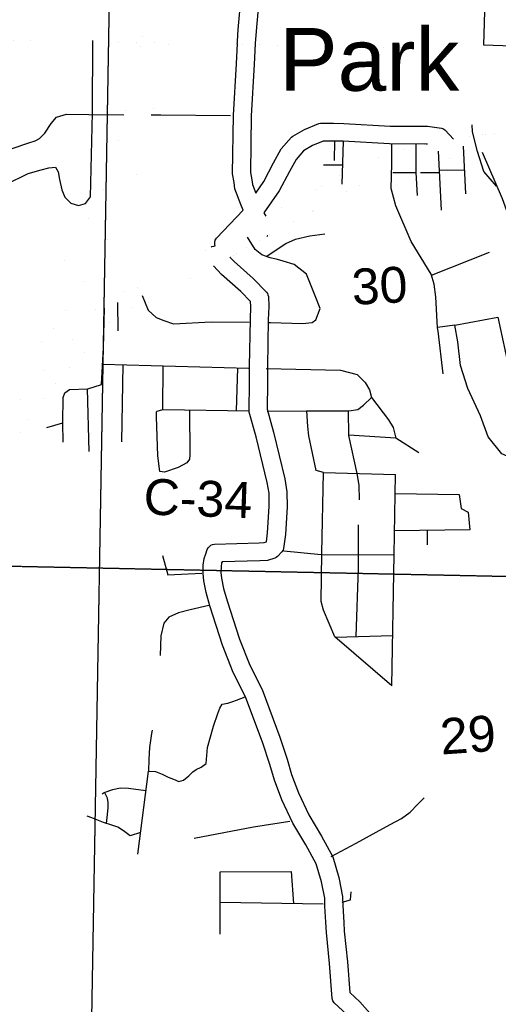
# Model space of a CAD drawing. Header units: feet. Extents: x -155 to 2562643, y -56 to 364810.
# Tile 43 of 121: x 2490327 to 2495666, y 254106 to 265086. Entities that reach past the tile are written whole.
import ezdxf
from ezdxf.enums import TextEntityAlignment as Align

# ---------------------------------------------------------------- set-up
doc = ezdxf.new("R2010")
doc.units = ezdxf.units.FT
doc.header["$MEASUREMENT"] = 0
for name, pattern in [('HIDDEN', [0.375, 0.25, -0.125]), ('HIDDEN2', [0.1875, 0.125, -0.0625]), ('water', [0])]:
    doc.linetypes.add(name, pattern=pattern)
for name, color, linetype in [('COUNTY-RD', 7, 'Continuous'), ('CR-TEXT', 7, 'Continuous'), ('INCORPORATED', 3, 'Continuous'), ('MTEXT', 2, 'Continuous'), ('SECTION', 8, 'HIDDEN2'), ('SECTION-TEXT', 8, 'Continuous'), ('STATE-RT', 2, 'Continuous'), ('STREET-RURAL', 14, 'Continuous'), ('TOWNSHIP', 9, 'HIDDEN'), ('WATERWAY', 14, 'water')]:
    doc.layers.add(name, color=color, linetype=linetype)
doc.styles.add('ARIAL', font='arial.ttf')

msp = doc.modelspace()

# ---------------------------------------------------------------- linework, layer by layer
at = {"layer": 'COUNTY-RD'}
for points in [[(2492462.9, 262550.68), (2492470.28, 262555.02), (2492491.76, 262561.84), (2492506.73, 262563.09), (2492503.28, 262574.8), (2492502.62, 262601.13), (2492508.8, 262626.72), (2492521.39, 262649.84), (2492818.2, 262961.82), (2492795.52, 263024.52), (2492726.76, 263200.76), (2492718.66, 263270.9), (2492702.2, 263367.14), (2492710.35, 264021.92), (2492743.55, 264595.42), (2492754.88, 264820.65), (2492754.67, 264821.75), (2492755.54, 264833.71), (2492756.15, 264845.8), (2492756.5, 264846.88), (2492765.85, 264975.2), (2492784.44, 265182.28)], [(2492984.08, 265169.29), (2492965.19, 264958.98), (2492955.19, 264821.66), (2492943.25, 264584.61), (2492910.27, 264014.89), (2492902.42, 263382.88), (2492916.72, 263299.24), (2492922.48, 263249.37), (2492960.83, 263151.06), (2493051.79, 263280.69), (2493159.85, 263488.68), (2493244.79, 263644.11), (2493360.79, 263775.37)], [(2493360.79, 263775.37), (2493373.39, 263785.66), (2493505.12, 263861.47), (2493663.24, 263928.54), (2493682.71, 263932.55), (2493826.15, 263933.27), (2493943.06, 263929.73), (2494458.98, 263900.34), (2494876.35, 263898.38), (2495032.16, 263876.51), (2495053.43, 263868.35), (2495072.31, 263855.63), (2495166.58, 263754.69)], [(2494876.11, 263696.45), (2494861.92, 263698.44), (2494452.82, 263700.36), (2493934.34, 263729.91), (2493823.63, 263733.25), (2493713.71, 263732.7), (2493594.37, 263682.08), (2493494.41, 263624.55), (2493409.53, 263528.5), (2493336.35, 263394.61), (2493223.13, 263176.68), (2493050.92, 262931.26), (2493071.27, 262894.26)], [(2496627.46, 262842.26), (2496457.6, 262743.29), (2496252.84, 262645.53), (2496109.29, 262613.51), (2496089.3, 262613.11), (2496069.63, 262616.67), (2495977.47, 262653.31), (2495957.33, 262667.86), (2495861.31, 262782.31), (2495777.63, 262914.91), (2495712.28, 263088.46), (2495490.58, 263605.14)], [(2493093.66, 262676.62), (2493092.46, 262675.47), (2493082.41, 262669.94)], [(2492672.27, 262438.16), (2492718.86, 262388.76), (2492932.53, 262201.54), (2493079.47, 262049.41), (2493089.63, 262034.05), (2493096.82, 262017.07), (2493100.78, 261999.07), (2493104.42, 261888.66), (2493100.2, 261737.78), (2493090.73, 261220.16), (2493091.04, 261036.05), (2493087.06, 260742.7), (2493157, 260485.47), (2493284.53, 259965.12), (2493308.01, 259821.89), (2493310.13, 259652.46), (2493291.48, 259344.6), (2493271.44, 259190.05), (2493264.21, 259169.81), (2493252.84, 259151.56), (2493201.91, 259099.17), (2493188.08, 259089.11), (2493172.75, 259081.55), (2493090.37, 259057.17), (2493007.37, 259051.35), (2492583.83, 259040.73), (2492579.7, 259029.42), (2492573.03, 258985.91), (2492572.18, 258921.52), (2492579.83, 258859.61), (2492601.94, 258744.89), (2492640.08, 258606.96), (2492777.74, 258178.92), (2492892.47, 257887.22), (2493030.08, 257615.74), (2493229.13, 257084.09), (2493309.06, 256839.61), (2493360.62, 256669.73), (2493436.69, 256463.14), (2493551.76, 256218.64), (2493692.87, 255982.89), (2493821.76, 255750.79), (2493888.8, 255520), (2493929.81, 255308.84), (2493931.07, 255208.1), (2493942.62, 255017.81), (2493942.62, 255017.8), (2493948.42, 254922.1)], [(2492890.73, 261221.83), (2492900.26, 261742.4), (2492904.32, 261888.17), (2492902.46, 261944.79), (2492794.47, 262056.6), (2492579.89, 262244.62), (2492490.31, 262339.6)], [(2493977.82, 253992.83), (2493834.74, 254124.5), (2493821.02, 254145.61), (2493812.95, 254169.48), (2493783.36, 254561.19), (2493749.02, 254906.14), (2493742, 255021.93), (2493731.15, 255200.78), (2493730.05, 255288.36), (2493694.2, 255472.95), (2493635.98, 255673.37), (2493519.59, 255882.96), (2493375.04, 256124.46), (2493252.03, 256385.85), (2493170.92, 256606.08), (2493118.3, 256779.49), (2493040.35, 257017.92), (2492846.67, 257535.21), (2492709.81, 257805.22), (2492589.3, 258111.63), (2492448.42, 258549.66), (2492407.06, 258699.24), (2492382.17, 258828.38), (2492372.02, 258910.52), (2492373.23, 259002.45), (2492385.02, 259079.4), (2492403.17, 259129.04), (2492419.12, 259179.13), (2492429.31, 259197.16), (2492442.97, 259212.71), (2492459.52, 259225.13), (2492478.26, 259233.9), (2492498.42, 259238.65), (2492997.86, 259251.17), (2493054.57, 259255.15), (2493079.15, 259262.43), (2493092.26, 259363.52), (2493110.05, 259657.26), (2493108.21, 259804.37), (2493088.43, 259925.08), (2492963.34, 260435.43), (2492888.55, 260710.53), (2492886.79, 260724.4), (2492891.04, 261037.24), (2492890.73, 261221.83)], [(2493948.42, 254922.1), (2493982.62, 254578.63), (2494008.46, 254236.43), (2494120.5, 254133.33), (2494292.24, 253940.84), (2494412.16, 253786.02), (2494418.85, 253774.5), (2494536.37, 253491.23), (2494609.78, 253363.29), (2494661.34, 253281.37), (2494737.92, 253180.99), (2494871.85, 253046.12), (2495227.93, 252621.61), (2495377.22, 252412.46), (2495452.01, 252230.5), (2495482.43, 252117.94), (2495520.44, 252079.28), (2495575.74, 252000.37), (2495646.11, 251915.71), (2495759.2, 251822.95)]]:
    msp.add_lwpolyline(points, dxfattribs=at)
at = {"layer": 'INCORPORATED'}
msp.add_lwpolyline([(2496878.49, 270047.52), (2493255.96, 270100.3), (2493255.96, 270100.3), (2493247.86, 269915.7), (2493180.67, 268995.75), (2493163.34, 268438.4), (2493141, 268075.35), (2493116.58, 267846.53), (2493107.08, 267686.07), (2493152.56, 267588.57), (2493128.73, 267483.35), (2493128.73, 267483.35), (2493999.75, 267467.84), (2493984.54, 266643.93), (2494879.37, 266642.68), (2495120.42, 266326.36), (2494817.46, 266078.87), (2494817.46, 266078.87), (2495516.83, 265300.05), (2495500.12, 264804.83), (2496468.86, 264772.23)], dxfattribs=at)
at = {"layer": 'SECTION'}
for points in [[(2491684.27, 286052.75), (2491204, 258347.06)], [(2491316.51, 264837.59), (2490757.02, 232562.19)], [(2486406.33, 259071.22), (2504512.81, 258699.42)]]:
    msp.add_lwpolyline(points, dxfattribs=at)
at = {"layer": 'STATE-RT', "color": 3, "linetype": 'Continuous', "const_width": 0.02}
for points in [[(2489656.73, 260939.79), (2489935.44, 261246.01), (2490447.32, 261808.42), (2490660.19, 262105.18), (2491245.13, 263134.53), (2491429.26, 263739.86), (2491876.34, 265656.46), (2492003.86, 266409.43), (2492264.7, 268035.68), (2492266.73, 268041.4), (2492268.04, 268051.22), (2492325.13, 268261.52), (2492330.71, 268274.93), (2492332.02, 268281.32), (2492461.86, 268584.26), (2492466.22, 268592.96), (2492466.48, 268594.04), (2492641.78, 268933.22), (2492645.13, 268939.35), (2492657.56, 268957.62), (2492692.56, 269001.7)], [(2492169.54, 265592.86), (2491720.26, 263666.86), (2491718.43, 263662.22), (2491717.69, 263657.28), (2491527.27, 263031.27), (2491514.37, 263001.53), (2491514.18, 263000.82), (2491513.68, 262999.94), (2491513.67, 262999.92), (2491513.67, 262999.92), (2490917.1, 261950.1), (2490916.59, 261949.2), (2490908.57, 261936.78), (2490685.97, 261626.45), (2490682.85, 261623.62), (2490675.02, 261612.91), (2490157.3, 261044.09), (2490018.76, 260891.87)]]:
    msp.add_lwpolyline(points, dxfattribs=at)
at = {"layer": 'STATE-RT', "color": 2, "linetype": 'Continuous', "const_width": 0.05}
for points in [[(2495163.28, 263758.23), (2495415.8, 263798.49), (2495519.54, 263809.2), (2495632.68, 263813.7), (2495821.96, 263813.64), (2496005.63, 263809.37), (2496121.34, 263801.31), (2496242.45, 263785.11), (2496342.12, 263768.58), (2496511.87, 263734.34), (2496645.83, 263715.16)], [(2493071.27, 262894.26), (2493252.14, 262992.25), (2493429.8, 263093.12), (2493574.75, 263164.79), (2493732.73, 263253.66), (2493889.79, 263347.74), (2494042.12, 263429.16), (2494164.84, 263488.6), (2494306.93, 263542.25), (2494450.4, 263586.63), (2494648.1, 263641.64), (2494836.81, 263688.57), (2494876.11, 263696.45)], [(2492672.27, 262438.16), (2492739.64, 262475.59), (2492938.77, 262584.71), (2493138.24, 262703.08), (2493349.16, 262817.35), (2493523.58, 262916.38), (2493668.17, 262987.87), (2493833.17, 263080.68), (2493988.37, 263173.66), (2494132.88, 263250.9), (2494243.92, 263304.68), (2494371.87, 263352.99), (2494506.76, 263394.71), (2494699.04, 263448.22), (2494880.63, 263493.37), (2495079.79, 263533.31), (2495287.09, 263575.44), (2495441.84, 263600.11), (2495490.58, 263605.14)], [(2491983.24, 262280.06), (2492162.44, 262385), (2492350.59, 262492.44), (2492463.97, 262551.23), (2492503.72, 262573.32)], [(2492084.3, 262107.48), (2492262.56, 262211.86), (2492446.25, 262316.76), (2492490.31, 262339.6)], [(2491232.7, 261961.6), (2491357.84, 262015.7), (2491467.16, 262052.61), (2491543.8, 262071.36), (2491614.49, 262087.46), (2491674.49, 262111.65), (2491983.24, 262280.06)], [(2491381.16, 261812.48), (2491523.02, 261860.37), (2491589.78, 261876.72), (2491674.47, 261896), (2491761.35, 261931.03), (2491907.47, 262013.37)], [(2490233.74, 260698.79), (2490331.82, 260841.8), (2490453.96, 261007.56), (2490605.47, 261194.04), (2490744.8, 261353.6), (2490886.58, 261495.72), (2491033.42, 261635.36), (2491084.85, 261671.67), (2491232.7, 261961.6)], [(2490398.68, 260585.67), (2490494.84, 260725.9), (2490612.16, 260885.12), (2490758.45, 261065.16), (2490891.08, 261217.04), (2491026.32, 261352.6), (2491160.68, 261480.38), (2491240.57, 261536.79), (2491378.16, 261806.6)]]:
    msp.add_lwpolyline(points, dxfattribs=at)
at = {"layer": 'STATE-RT', "color": 2, "linetype": 'Continuous'}
for points in [[(2491905.03, 262012.04, 0.05, 0.05, 0), (2492069.31, 262098.7, 0.05, 0.05, 0), (2492084.28, 262107.47, 0.05, 0.05, 0)], [(2489381.09, 259713.06, 0.05, 0.05, 0), (2489478.55, 259745.55, 0.05, 0.05, 0), (2489633.71, 259833.47, 0.05, 0.05, 0), (2489815.78, 259934.63, 0.05, 0.05, 0), (2489917.08, 260010.59, 0.05, 0.05, 0), (2489991.91, 260060.48, 0.05, 0.05, 0), (2490072.23, 260124.74, 0.05, 0.05, 0), (2490176.03, 260223.74, 0.05, 0.05, 0), (2490262.05, 260345.57, 0.05, 0.05, 0), (2490324.92, 260462.52, 0.05, 0.05, 0), (2490408.1, 260600.28, 0.05, 0.05, 0)]]:
    msp.add_lwpolyline(points, format="xyseb", dxfattribs=at)
at = {"layer": 'STREET-RURAL'}
for points in [[(2489416.02, 262558.86), (2490178.82, 263251.97), (2490419.73, 263371.39), (2490567.23, 263412.21), (2490650.95, 263434.67), (2490724.78, 263441.05), (2490755, 263391.11), (2490771.45, 263303.02), (2490798.02, 263188.94), (2490830.41, 263106.95), (2490898.65, 263039.16), (2490982.63, 263013.53), (2491060.36, 263037.96), (2491117.85, 263110.39), (2491138.71, 264046.25), (2491142.3, 264853.79)], [(2489264.28, 262928.79), (2489737.24, 263325.9), (2490051.23, 263587.96), (2490427.84, 263714.08), (2490497.6, 263734.47), (2490549.36, 263760.78), (2490606.93, 263821.18), (2490678.2, 263929.74), (2490737.72, 263998.16), (2490849.33, 264030.78), (2491096.34, 264029.23)], [(2491096.34, 264029.23), (2491487.16, 264026.76)], [(2491794.01, 264024.82), (2491902.91, 264024.13)], [(2491902.91, 264024.13), (2492679.03, 264019.23)], [(2493840.54, 263516.79), (2493840.6, 263729.97)], [(2493925.54, 263252.59), (2493939.82, 263729.83)], [(2494478.27, 263479.86), (2494478.58, 263490.67), (2494476.68, 263703.89)], [(2494749.92, 263596.67), (2494749.7, 263695.03)], [(2495305.72, 263144.67), (2495276.31, 263674.99)], [(2494765.15, 263124.57), (2494750.39, 263380.89), (2494749.92, 263596.67)], [(2495033.07, 262960.34), (2494997.68, 263618.83)], [(2493931.83, 263462.99), (2493714.2, 263464.54)], [(2494993.43, 261612.83), (2494988.98, 261649.91), (2494967.79, 261996.06), (2494951.71, 262136.01), (2494918.09, 262247.66), (2494693.07, 262610.79), (2494523.37, 263010.8), (2494470.56, 263204.27), (2494478.27, 263479.86)], [(2495008.8, 263411.93), (2495291.05, 263409.28)], [(2494489.28, 263380.75), (2494750.39, 263380.89)], [(2494799.17, 263381.51), (2494904.81, 263381.39)], [(2494904.81, 263381.39), (2495010.45, 263381.26)], [(2493095.56, 261710.45), (2493125.95, 261710.17), (2493483.37, 261699.49), (2493589, 261709.08), (2493630.45, 261739.75), (2493680.46, 261864.66), (2493624.41, 262008.02), (2493525, 262246.86), (2493389.65, 262354.98), (2493267.32, 262393.21), (2493201.2, 262410.24), (2493121.09, 262429.07), (2493026.73, 262465.71), (2492951.99, 262524.68), (2492869.4, 262660.73)], [(2493076.15, 262446.52), (2493294.29, 262589.88), (2493405.34, 262637.6), (2493564.46, 262674.02), (2493731.74, 262698.56)], [(2494921.74, 262235.55), (2495569.01, 262493.72)], [(2491691.2, 262010.57), (2491760.71, 261847.97), (2491849.77, 261765.19), (2491936.09, 261732.43), (2492044.41, 261696), (2492461.24, 261716.25), (2492885.7, 261712.37)], [(2490628.85, 260539.29), (2490809.68, 260592.07), (2490813.4, 260874.5), (2490828.61, 260924.8), (2490883.9, 260963.68), (2491087.4, 260968.72), (2491238.33, 261019.05), (2491260.1, 261427.92), (2491271.98, 261869.82)], [(2491424.18, 261618.17), (2491421.33, 261931.59)], [(2495180.12, 261680.81), (2495659.77, 261770.09), (2495790.61, 261167.23), (2495905.19, 260716.33), (2495955.56, 260552.86), (2495987.67, 260409.15), (2495997.37, 260295.14), (2495992.26, 260236.98), (2495943.04, 260192.19), (2495859.41, 260178.92), (2495706.74, 260244.73), (2495554.21, 260432.71), (2495468.83, 260667.75), (2495324.5, 260974.01), (2495244.81, 261229.16), (2495214.88, 261493.07), (2495180.12, 261680.81), (2494988.73, 261654)], [(2495050.62, 261136.14), (2494993.43, 261612.83)], [(2491250.38, 261245.29), (2492878.3, 261200.88)], [(2491465.55, 260377.57), (2491480.33, 261239.02)], [(2491923.11, 260740.9), (2491928.76, 261226.78)], [(2492746, 260726.06), (2492759.92, 261204.11)], [(2493078.1, 261195.83), (2493906.38, 261177.1), (2494090.75, 261127.79), (2494181.87, 261041.03), (2494231.03, 260957.66), (2494250.25, 260873.83), (2494439.63, 260624.32), (2494494.84, 260537.03), (2494524.53, 260421.31)], [(2491101.91, 260272), (2491081.42, 260968.57)], [(2493896.16, 260725.2), (2493997.02, 260725.85), (2494100.6, 260739.41), (2494161.73, 260788.39), (2494252.21, 260871.25)], [(2492220.18, 260735.54), (2492226.13, 260234.74), (2492220.9, 260184.59), (2492191.54, 260146.1), (2492094.56, 260092.58), (2491943.66, 260040.25), (2491891.63, 260049.49), (2491869.08, 260221.39), (2491854.54, 260655.76), (2491853.66, 260713.82), (2491859.56, 260719.92)], [(2491859.56, 260719.92), (2491923.11, 260740.9), (2492887.87, 260723.51)], [(2493089.15, 260721.9), (2493528.04, 260722.84), (2493896.16, 260725.2)], [(2494479.89, 257657.09), (2493841.98, 258204.54), (2493715.98, 258500.9), (2493688.67, 258598.19), (2493696.12, 259137.65), (2493715.21, 260036.31), (2493634.59, 260057.6), (2493553.36, 260445.7), (2493539.82, 260549.47), (2493528.25, 260722.84)], [(2494092.81, 260025.68), (2493998.62, 260448.91), (2493995.35, 260725.84)], [(2490812.94, 260375.82), (2490809.68, 260592.07)], [(2494778.17, 260255.08), (2494524.53, 260421.31), (2493998.57, 260453.09)], [(2493715.21, 260036.31), (2494518.84, 260013.69)], [(2494119.04, 259733.42), (2494115.54, 259893.66), (2494092.81, 260025.68)], [(2494504.12, 259123.41), (2494518.84, 260013.69)], [(2494515.38, 259804.05), (2495229.47, 259791.45), (2495250.85, 259633.83), (2495330.09, 259594.45), (2495346.8, 259398.58), (2494508.47, 259386.03)], [(2494081.46, 258207.66), (2494105.19, 258973.24), (2494106.65, 259454.37)], [(2494877.42, 259231.25), (2494877.43, 259391.55)], [(2493271.71, 259163.2), (2493688.69, 259121.36), (2494504.03, 259117.67)], [(2494479.89, 257657.09), (2494504.12, 259123.41)], [(2491919.74, 259112.64), (2491980.9, 258895.26), (2492359.85, 258915.34)], [(2492435.27, 258553.37), (2492230.26, 258506.46), (2492097.08, 258470.42), (2491989.99, 258424.76), (2491933.15, 258355.82), (2491901.35, 258215.15), (2491895.5, 257995.12)], [(2493846.27, 258200.86), (2494489.18, 258219.44)], [(2491798.21, 257127.41), (2491776.44, 256969.6), (2491768.4, 256841.31), (2491762.44, 256707.04), (2491840.35, 256702.19), (2491916.63, 256673.29), (2491983.02, 256638.24), (2492043.25, 256615.1), (2492101.51, 256589.94), (2492155.17, 256604.76), (2492214.31, 256653.71), (2492257.51, 256700.42), (2492297.09, 256723.04), (2492350.57, 256749.88), (2492405.84, 256790.76), (2492423.07, 256971.26), (2492489.34, 257208.57), (2492537.14, 257347.47), (2492560.18, 257407.9), (2492585.46, 257452.34), (2492647.13, 257465.27), (2492704.73, 257484.16), (2492744.46, 257496.77), (2492841.05, 257536.05)], [(2491803.04, 257162.44), (2491798.21, 257127.41)], [(2491644.44, 255780.1), (2491762.44, 256707.04)], [(2491245.13, 256452.19), (2491267.31, 256468.76), (2491364.09, 256500.14), (2491447.26, 256521.02), (2491541.22, 256518.22), (2491734.9, 256490.67)], [(2491294.77, 256123.92), (2491307.75, 256221.59), (2491313.05, 256299.95), (2491315.11, 256356.14), (2491305.48, 256403.92), (2491271.48, 256470.11)], [(2493801.18, 255755.79), (2494080.73, 255903.54), (2494302.23, 256025.38), (2494461.06, 256110.99), (2494584.53, 256179.36), (2494682.01, 256248.84), (2494768.82, 256338.01), (2494838.3, 256408.54)], [(2491675.05, 256020.57), (2491559.57, 255983.66), (2491483.77, 256039.19), (2491420.41, 256081.12), (2491355.69, 256104.97), (2491262.83, 256133.86), (2491133.16, 256187.55), (2491078.71, 256205.5)], [(2492271.44, 255957.9), (2492934.13, 256084.81), (2493339.43, 256147.86)], [(2492561.84, 255584.98), (2493358.67, 255586.18)], [(2492562.99, 255178.11), (2492561.84, 255584.98)], [(2493383.18, 255231.04), (2493358.67, 255586.18)], [(2493922.65, 255246.45), (2494018.6, 255270.01), (2494025.28, 255361.12)], [(2492562.8, 255244.08), (2493712.98, 255225.79)], [(2492563.81, 254887.49), (2492562.99, 255178.11)]]:
    msp.add_lwpolyline(points, dxfattribs=at)
at = {"layer": 'TOWNSHIP', "const_width": 0.03, "flags": 128}
msp.add_lwpolyline([(2486529.41, 264928.12), (2518073.53, 264331.67), (2518073.53, 264331.67), (2526264.22, 264176.79)], dxfattribs=at)
at = {"layer": 'WATERWAY'}
msp.add_lwpolyline([(2495647.56, 263229.12), (2495503.51, 263393.14), (2495435.58, 263614.78), (2495377.63, 263836.59), (2495375.05, 263915.27)], dxfattribs=at)

# ---------------------------------------------------------------- texts
at = {"layer": 'CR-TEXT', "style": 'ARIAL'}
msp.add_text('C-34', height=400, rotation=358, dxfattribs=at).set_placement((2491699.79, 259449.6), align=Align.BOTTOM_LEFT)
at = {"layer": 'MTEXT', "style": 'ARIAL'}
msp.add_text('Park', height=700, dxfattribs=at).set_placement((2493221.1, 264082.93), align=Align.BOTTOM_LEFT)
at = {"layer": 'SECTION-TEXT', "style": 'ARIAL'}
for s, rotation, p in [('30', 3, (2494357.85, 261801.76)), ('29', 4, (2495349.08, 256792.88))]:
    msp.add_text(s, height=400, rotation=rotation, dxfattribs=at).set_placement(p, align=Align.BOTTOM_CENTER)

doc.saveas('drawing.dxf')
